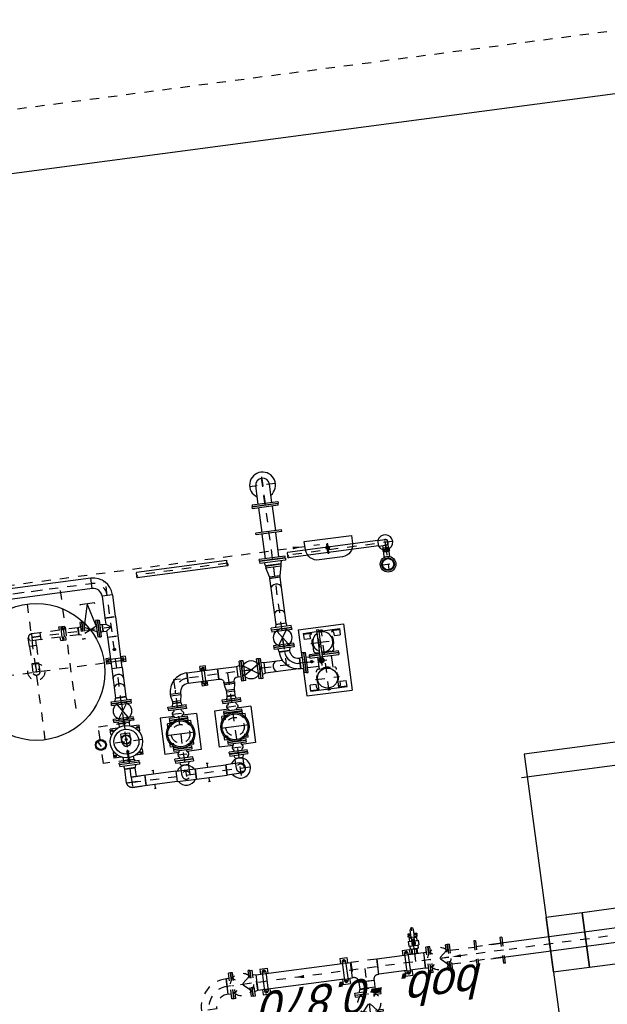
# Model space of a CAD drawing. Header units: metres. Extents: x 118052 to 118564, y 454784 to 455719.
# Tile 64 of 160: x 118249.22 to 118255.64, y 455264.75 to 455275.51. Entities that reach past the tile are written whole.
import ezdxf

# ---------------------------------------------------------------- set-up
doc = ezdxf.new("R2010")
doc.units = ezdxf.units.M
doc.header["$LTSCALE"] = 0.5
for name, pattern in [('AM_ISO08W050', [18, 12, -1.5, 3, -1.5]), ('CENTER', [2, 1.25, -0.25, 0.25, -0.25]), ('CENTER2', [1.125, 0.75, -0.125, 0.125, -0.125]), ('HIDDEN', [0.375, 0.25, -0.125]), ('Tauw_L_Center2', [6.499, 4, -0.833, 0.833, -0.833])]:
    doc.linetypes.add(name, pattern=pattern)
for name, color, linetype in [('01', 6, 'Continuous'), ('0b', 6, 'Continuous'), ('0H', 6, 'CENTER'), ('0Hid', 6, 'HIDDEN'), ('0Hu1', 6, 'Continuous'), ('0Hu2', 6, 'Continuous'), ('0Symbol', 6, 'Continuous'), ('11', 6, 'CENTER'), ('_gebouwen', 7, 'Continuous'), ('_grastegel 40x60', 252, 'Continuous'), ('Koningsstal VIEUWPORT', 254, 'Continuous'), ('ME_N_D_EB00----hollandia~-_-----', 135, 'Continuous'), ('ZU_N_-_AL999---LSSpvc160_pgr34__18_^200~N_-----', 7, 'Continuous'), ('ZU_N_-_EL999---LB_PE-90_sdr00~H_-----', 2, 'Tauw_L_Center2'), ('ZU_N_-_EL999---LSSpvc160_vgr11~H_-----', 2, 'Tauw_L_Center2'), ('ZU_N_-_EL999---LSSpvc160_vgr11~W_-----', 8, 'Continuous')]:
    doc.layers.add(name, color=color, linetype=linetype)
doc.layers.add('AM_7', color=6, linetype='AM_ISO08W050', lineweight=25)
doc.layers.add('ME-CL', color=6, linetype='CENTER2', lineweight=18)
doc.styles.add('tcb_isocp', font='tcb_isocp.shx')

# ---------------------------------------------------------------- blocks, each defined once
blk = doc.blocks.new('M150600')
for p, q in [((-150, 142.5), (-150, -142.5)), ((-131, 142.5), (-150, 142.5)), ((-131, 142.5), (-131, -142.5)), ((140.5, 142.5), (140.5, -142.5)), ((159.5, 142.5), (140.5, 142.5)), ((159.5, 142.5), (159.5, -142.5)), ((431, 142.5), (431, -142.5)), ((450, 142.5), (431, 142.5)), ((450, 142.5), (450, -142.5)), ((-131, 75), (140.5, 75)), ((431, 75), (159.5, 75)), ((-131, -75), (140.5, -75)), ((431, -75), (159.5, -75)), ((-131, -142.5), (-150, -142.5)), ((159.5, -142.5), (140.5, -142.5)), ((450, -142.5), (431, -142.5))]:
    blk.add_line(p, q)
blk = doc.blocks.new('Q150ba')
for p, q in [((-220, 142.5), (-220, -142.5)), ((-201, 142.5), (-220, 142.5)), ((-201, 142.5), (-201, -142.5)), ((-201, 75), (0, 75)), ((-201, -75), (0, -75)), ((-201, -142.5), (-220, -142.5))]:
    blk.add_line(p, q)
at = {"color": 0, "linetype": 'ByBlock'}
for p, q in [((0, -142.5), (0, 142.5)), ((-220, 0), (142.5, 0))]:
    blk.add_line(p, q, dxfattribs=at)
for radius, start, end in [(142.5, 211.75686, 148.24314), (75, 270, 90)]:
    blk.add_arc((0, 0), radius, start, end)
blk = doc.blocks.new('Vof150')
for p, q in [((-92, -33), (-84.15, 0)), ((-84.15, 0), (84.15, 0)), ((84.15, 0), (92, -33)), ((-142.5, -33), (142.5, -33)), ((-142.5, -55), (-142.5, -33)), ((-142.5, -55), (142.5, -55)), ((142.5, -55), (142.5, -33))]:
    blk.add_line(p, q)
blk = doc.blocks.new('VC150100')
for p, q in [((0, -84.15), (0, 84.15)), ((0, 84.15), (20, 84.15)), ((20, -84.15), (20, 84.15)), ((20, 84.15), (122, 57.15)), ((122, -57.15), (122, 57.15)), ((122, 57.15), (140, 57.15)), ((140, -57.15), (140, 57.15)), ((0, -84.15), (20, -84.15)), ((122, -57.15), (20, -84.15)), ((122, -57.15), (140, -57.15))]:
    blk.add_line(p, q)
blk = doc.blocks.new('comDN80')
for p, q in [((0, 59), (0, -59)), ((0, 59), (3, 59)), ((3, 100), (23, 100)), ((3, 100), (3, -100)), ((23, 100), (23, -100)), ((23, 40), (24, 40)), ((106, 40), (107, 40)), ((107, 100), (107, -100)), ((127, 100), (107, 100)), ((127, 100), (127, -100)), ((127, 59), (130, 59)), ((130, 59), (130, -59)), ((0, -59), (3, -59)), ((3, -100), (23, -100)), ((23, -40), (24, -40)), ((106, -40), (107, -40)), ((127, -100), (107, -100)), ((127, -59), (130, -59))]:
    blk.add_line(p, q)
at = {"color": 0, "linetype": 'ByBlock'}
blk.add_line((65, -61), (65, 61), dxfattribs=at)
for centre, radius, start, end in [((24, 65), 25, 270, 324.3258), ((65, 36), 25.4, 35.6742, 144.3258), ((106, 65), 25, 215.6742, 270), ((24, -65), 25, 35.6742, 90), ((65, -36), 25.4, 215.6742, 324.3258), ((106, -65), 25, 90, 144.3258)]:
    blk.add_arc(centre, radius, start, end)
blk = doc.blocks.new('S100')
for p, q in [((-210, 57.15), (-210, -57.15)), ((-210, 57.15), (-202.15, 57.15)), ((-162.15, 105), (-47.85, 105)), ((-162.15, 105), (-162.15, 97.15)), ((-47.85, 105), (-47.85, 97.15)), ((-7.85, 57.15), (0, 57.15)), ((0, 57.15), (0, -57.15)), ((-210, -57.15), (0, -57.15))]:
    blk.add_line(p, q)
at = {"color": 0, "linetype": 'ByBlock'}
blk.add_line((-105, 105), (-105, 0), dxfattribs=at)
for centre, start, end in [((-202.15, 97.15), 270, 0), ((-7.85, 97.15), 180, 270)]:
    blk.add_arc(centre, 40, start, end)
blk = doc.blocks.new('VC10080')
for p, q in [((0, 57.15), (0, -57.15)), ((0, 57.15), (18, 57.15)), ((18, 57.15), (18, -57.15)), ((18, 57.15), (82, 44.45)), ((82, 44.45), (82, -44.45)), ((82, 44.45), (100, 44.45)), ((100, 44.45), (100, -44.45)), ((0, -57.15), (18, -57.15)), ((18, -57.15), (82, -44.45)), ((82, -44.45), (100, -44.45))]:
    blk.add_line(p, q)
blk = doc.blocks.new('Vof80')
for p, q in [((-44.45, 0), (-52.5, -30)), ((-44.45, 0), (44.45, 0)), ((44.45, 0), (52.5, -30)), ((-100, -30), (100, -30)), ((-100, -50), (-100, -30)), ((-100, -50), (100, -50)), ((100, -50), (100, -30))]:
    blk.add_line(p, q)
blk = doc.blocks.new('Vof100')
for p, q in [((-57.15, 0), (57.15, 0)), ((57.15, 0), (65.5, -32)), ((-110, -32), (110, -32)), ((-110, -52), (-110, -32)), ((-110, -52), (110, -52)), ((-65.5, -32), (-57.15, 0)), ((110, -52), (110, -32))]:
    blk.add_line(p, q)
blk = doc.blocks.new('LD100ba')
for p, q in [((0, -110), (0, 110)), ((20, 110), (0, 110)), ((20, -110), (20, 110)), ((170, -110), (170, 110)), ((190, 110), (170, 110)), ((190, -110), (190, 110)), ((20, -50), (170, 50)), ((20, 50), (170, -50)), ((20, -110), (0, -110)), ((190, -110), (170, -110))]:
    blk.add_line(p, q)
at = {"color": 0, "linetype": 'ByBlock'}
blk.add_line((0, 0), (190, 0), dxfattribs=at)
blk.add_circle((95, 0), 100)
blk = doc.blocks.new('sok-DN15ba')
at = {"color": 0, "linetype": 'ByBlock'}
for p, q in [((12.5, 0), (-12.5, 0)), ((0, -12.5), (0, 12.5))]:
    blk.add_line(p, q, dxfattribs=at)
for radius in [12.5, 7.5]:
    blk.add_circle((0, 0), radius)
blk.add_arc((0, 0), 8.5, 180, 90)
blk = doc.blocks.new('B100ba')
for p, q in [((-152, -57), (-152, 57)), ((0, 57), (-152, 57)), ((0, -57), (-152, -57))]:
    blk.add_line(p, q)
at = {"color": 0, "linetype": 'ByBlock'}
for p, q in [((57, 0), (-152, 0)), ((0, 57), (0, -57))]:
    blk.add_line(p, q, dxfattribs=at)
blk.add_arc((0, 0), 57.2, 270, 90)
blk = doc.blocks.new('A$C4A6D4BC0')
at = {"layer": '0Hu1'}
for p, q in [((-110, 0), (110, 0)), ((-110, 0), (-110, -17)), ((110, 0), (110, -17)), ((-160, -80), (-77, -80)), ((-160, -140), (-160, -80)), ((-110, -17), (110, -17)), ((-57, -37), (-66, -17)), ((-57, -37), (57, -37)), ((-57, -37), (-57, -72)), ((-6, -55), (-6, -126)), ((6, -55), (-6, -55)), ((6, -126), (6, -55)), ((57, -37), (66, -17)), ((57, -37), (57, -49)), ((57, -37), (57, -72)), ((77, -80), (160, -80)), ((160, -140), (160, -80)), ((-160, -140), (-147, -140)), ((-6, -126), (-13, -126)), ((-13, -126), (0, -142)), ((0, -142), (13, -126)), ((13, -126), (6, -126)), ((147, -140), (160, -140)), ((-50, -240), (-50, -259)), ((-50, -269), (-50, -328)), ((50, -240), (50, -259)), ((50, -240), (50, -240)), ((50, -269), (50, -328)), ((-160, -340), (-147, -340)), ((-160, -340), (-160, -400)), ((-160, -400), (-77, -400)), ((-57, -443), (-57, -408)), ((-50, -328), (50, -328)), ((57, -443), (57, -408)), ((77, -400), (160, -400)), ((147, -340), (160, -340)), ((160, -340), (160, -400)), ((-110, -463), (110, -463)), ((-110, -480), (-110, -463)), ((-110, -480), (110, -480)), ((-57, -443), (-66, -463)), ((-57, -443), (57, -443)), ((57, -443), (66, -463)), ((110, -480), (110, -463))]:
    blk.add_line(p, q, dxfattribs=at)
for centre, radius in [((0, -240), 177), ((-140, -100), 9), ((0, -240), 137), ((140, -100), 9), ((0, -264), 50.3), ((0, -264), 46.3), ((0, -264), 10), ((-140, -380), 9), ((140, -380), 9)]:
    blk.add_circle(centre, radius, dxfattribs=at)
blk.add_arc((0, -240), 50, 0, 180, dxfattribs=at)
at = {"layer": '11'}
for p, q in [((0, -480), (0, 0)), ((-149, -100), (-131, -100)), ((-140, -109), (-140, -91)), ((131, -100), (149, -100)), ((140, -109), (140, -91)), ((-177, -240), (178, -240)), ((-149, -380), (-131, -380)), ((-140, -389), (-140, -371)), ((131, -380), (149, -380)), ((140, -389), (140, -371))]:
    blk.add_line(p, q, dxfattribs=at)
blk = doc.blocks.new('B100')
for p, q in [((-57, 0), (57, 0)), ((152, -95), (152, -210))]:
    blk.add_line(p, q)
for radius in [210, 95.4]:
    blk.add_arc((152, 0), radius, 180, 270)
at = {"color": 0, "linetype": 'ByBlock'}
blk.add_arc((152, 0), 152, 180, 270, dxfattribs=at)
blk = doc.blocks.new('A$C7C78758B')
at = {"layer": '0H'}
for p, q in [((0, -750), (0, 750)), ((-750, 0), (750, 0))]:
    blk.add_line(p, q, dxfattribs=at)
at = {"layer": '0Hid'}
for radius in [92.5, 38]:
    blk.add_circle((0, 0), radius, dxfattribs=at)
at = {"layer": '0Hu2'}
blk.add_circle((0, 0), 750, dxfattribs=at)
blk = doc.blocks.new('A$C3A2E66B4')
at = {"layer": '0H'}
for p, q in [((-110, 330), (-320, 330)), ((-200, 192), (-200, 352)), ((320, 330), (110, 330)), ((200, 88), (200, 352)), ((337, 220), (-337, 220)), ((-90, 192), (-90, 310)), ((0, 0), (0, 237)), ((90, 130), (90, 310)), ((57, 180), (-340, 180)), ((-110, 110), (-320, 110)), ((-200, 88), (-200, 168)), ((-90, 130), (-90, 168)), ((320, 110), (110, 110))]:
    blk.add_line(p, q, dxfattribs=at)
for centre, start, end in [((-110, 310), 0, 90), ((110, 310), 90, 180), ((-110, 130), 270, 0), ((110, 130), 180, 270)]:
    blk.add_arc(centre, 20, start, end, dxfattribs=at)
at = {"layer": '0Hu1'}
for p, q in [((-320, 180), (-320, 420)), ((-320, 420), (-252, 420)), ((-312, 330), (-312, 420)), ((-290, 351), (-252, 351)), ((-252, 351), (-252, 420)), ((-80, 378), (-80, 192)), ((-62, 378), (-80, 378)), ((-62, 378), (-62, 192)), ((-59, 378), (-59, 192)), ((-59, 378), (-41, 378)), ((-41, 192), (-41, 378)), ((320, 420), (252, 420)), ((252, 350), (252, 420)), ((252, 351), (252, 420)), ((290, 351), (252, 351)), ((312, 330), (312, 420)), ((320, 20), (320, 420)), ((-325, 235), (-323, 237)), ((-325, 205), (-325, 235)), ((-319, 232), (-325, 232)), ((-319, 238), (-323, 238)), ((-320, 229), (-323, 229)), ((-80, 295), (-90, 295)), ((90, 295), (-41, 295)), ((320, 238), (323, 238)), ((320, 232), (325, 232)), ((320, 229), (323, 229)), ((325, 235), (323, 237)), ((325, 205), (325, 235)), ((-340, 192), (-25, 192)), ((-340, 168), (-340, 192)), ((-340, 168), (-25, 168)), ((-319, 208), (-325, 208)), ((-325, 205), (-323, 203)), ((-320, 211), (-323, 211)), ((-319, 202), (-323, 202)), ((-320, 20), (-320, 168)), ((-312, 20), (-312, 110)), ((-91, 145), (-91, 145)), ((-80, 145), (-90, 145)), ((-80, 168), (-80, 56)), ((-62, 168), (-62, 56)), ((-59, 168), (-59, 56)), ((-41, 56), (-41, 168)), ((90, 145), (-41, 145)), ((57, 18), (57, 145)), ((91, 145), (91, 145)), ((312, 20), (312, 110)), ((320, 211), (323, 211)), ((320, 208), (325, 208)), ((320, 202), (323, 202)), ((325, 205), (323, 203)), ((-320, 20), (-252, 20)), ((-290, 89), (-252, 89)), ((-252, 89), (-252, 20)), ((110, 18), (-110, 18)), ((-110, 0), (-110, 18)), ((110, 0), (-110, 0)), ((-62, 56), (-80, 56)), ((-59, 56), (-41, 56)), ((-57, 18), (-57, 56)), ((110, 0), (110, 18)), ((290, 89), (252, 89)), ((252, 89), (252, 20)), ((320, 20), (252, 20))]:
    blk.add_line(p, q, dxfattribs=at)
blk.add_lwpolyline([(-18, 180), (0, 198), (18, 180), (0, 162)], close=True, dxfattribs=at)
for centre, radius in [((200, 220), 110), ((0, 180), 28), ((0, 180), 18)]:
    blk.add_circle(centre, radius, dxfattribs=at)
for centre, radius, start, end in [((-200, 220), 110, 345.5225, 194.4775), ((-290, 340), 11, 90, 245.38), ((-200, 220), 120, 66.4435, 113.5565), ((200, 220), 120, 66.4435, 113.5565), ((290, 340), 11, 294.62, 90), ((-317, 234), 7.88, 145.1501, 213.9609), ((-293, 220), 31.5, 163.3985, 196.6015), ((-200, 220), 120, 346.752, 23.5565), ((200, 220), 120, 156.4435, 203.5565), ((317, 234), 7.88, 326.0391, 34.8499), ((293, 220), 31.5, 343.3985, 16.6015), ((-317, 206), 7.88, 146.0391, 214.8499), ((-290, 100), 11, 114.62, 270), ((-200, 220), 110, 208.5074, 331.4926), ((-200, 220), 120, 246.4435, 293.5565), ((200, 220), 120, 246.4435, 293.5565), ((290, 100), 11, 270, 65.38), ((317, 206), 7.88, 325.1501, 33.9609)]:
    blk.add_arc(centre, radius, start, end, dxfattribs=at)
blk = doc.blocks.new('Vof65')
for p, q in [((-45, -27), (-38.05, 0)), ((-38.05, 0), (38.05, 0)), ((38.05, 0), (45, -27)), ((-92.5, -27), (92.5, -27)), ((-92.5, -45), (-92.5, -27)), ((-92.5, -45), (92.5, -45)), ((92.5, -45), (92.5, -27))]:
    blk.add_line(p, q)
blk = doc.blocks.new('B65ba')
for p, q in [((-95, 38), (0, 38)), ((-95, -38), (-95, 38)), ((-95, -38), (0, -38))]:
    blk.add_line(p, q)
at = {"color": 0, "linetype": 'ByBlock'}
for p, q in [((-95, 0), (38, 0)), ((0, -38), (0, 38))]:
    blk.add_line(p, q, dxfattribs=at)
blk.add_arc((0, 0), 38.1, 270, 90)
blk = doc.blocks.new('LD150ba')
for p, q in [((0, 142.5), (0, -142.5)), ((0, 142.5), (19, 142.5)), ((19, 142.5), (19, -142.5)), ((191, 142.5), (191, -142.5)), ((191, 142.5), (210, 142.5)), ((210, 142.5), (210, -142.5)), ((19, -75), (191, 75)), ((19, 75), (191, -75)), ((0, -142.5), (19, -142.5)), ((191, -142.5), (210, -142.5))]:
    blk.add_line(p, q)
at = {"color": 0, "linetype": 'ByBlock'}
blk.add_line((0, 0), (210, 0), dxfattribs=at)
blk.add_circle((105, 0), 125)
blk = doc.blocks.new('S150')
for p, q in [((-227.15, 143), (-58.85, 143)), ((-227.15, 134.15), (-227.15, 143)), ((-58.85, 134.15), (-58.85, 143)), ((-286, -84.15), (-286, 84.15)), ((-286, 84.15), (-277.15, 84.15)), ((-8.85, 84.15), (0, 84.15)), ((0, -84.15), (0, 84.15)), ((-286, -84.15), (0, -84.15))]:
    blk.add_line(p, q)
at = {"color": 0, "linetype": 'ByBlock'}
blk.add_line((-143, 0), (-143, 143), dxfattribs=at)
for centre, start, end in [((-277.15, 134.15), 270, 0), ((-8.85, 134.15), 180, 270)]:
    blk.add_arc(centre, 50, start, end)
blk = doc.blocks.new('B150')
for p, q in [((-84, 0), (84, 0)), ((228, -144), (228, -313))]:
    blk.add_line(p, q)
for radius in [313, 144]:
    blk.add_arc((228, 0), radius, 180, 270)
at = {"color": 0, "linetype": 'ByBlock'}
blk.add_arc((228, 0), 228, 180, 270, dxfattribs=at)
blk = doc.blocks.new('sok-DN50va')
for p, q in [((-32.75, 0), (32.75, 0)), ((-32.75, 0), (-32.75, -56)), ((-32.75, -56), (32.75, -56)), ((32.75, 0), (32.75, -56))]:
    blk.add_line(p, q)
at = {"color": 0, "linetype": 'ByBlock'}
blk.add_line((0, -56), (0, 0), dxfattribs=at)
at = {"color": 0, "linetype": 'HIDDEN'}
for p, q in [((-26, 0), (-26, -56)), ((-25, 0), (-25, -56)), ((25, 0), (25, -56)), ((26, 0), (26, -56))]:
    blk.add_line(p, q, dxfattribs=at)
blk = doc.blocks.new('KK_DN50ba')
for p, q in [((-63, 36), (-58, 42)), ((-63, -36), (-63, 36)), ((-58, 42), (-26, 42)), ((-58, 0), (-28, 0)), ((-28, 14), (65, 14)), ((-28, -14), (-28, 14)), ((26, 55), (-26, 55)), ((-26, 55), (-26, 14)), ((-26, 42), (-26, 14)), ((26, 55), (26, 14)), ((26, 48), (26, 14)), ((57, 42), (26, 42)), ((28, -14), (28, 14)), ((44, -14), (44, 14)), ((63, 36), (57, 42)), ((63, 14), (63, 36)), ((65, 18), (151, 18)), ((65, -18), (65, 18)), ((-58, -42), (-63, -36)), ((-26, -42), (-58, -42)), ((-28, -14), (65, -14)), ((-26, -14), (-26, -42)), ((-26, -14), (-26, -55)), ((26, -55), (-26, -55)), ((26, -14), (26, -48)), ((26, -14), (26, -55)), ((26, -42), (57, -42)), ((57, -42), (63, -36)), ((63, -36), (63, -14)), ((65, -18), (151, -18))]:
    blk.add_line(p, q)
blk.add_lwpolyline([(-6, 9), (-11, 0), (-6, -9), (5, -9), (10, 0), (5, 9)], close=True)
for radius in [13.1, 8.27, 6.13]:
    blk.add_circle((0, 0), radius)
for centre, radius, start, end in [((-21, 21), 42.3, 150.2533, 209.7467), ((-21, -21), 42.3, 150.2533, 209.7467), ((0, 0), 21, 41.8103, 138.1897), ((0, 0), 7, 168.4465, 99.6448), ((20, 21), 42.3, 350.4908, 29.7467), ((151, 0), 18.2, 270, 90), ((0, 0), 21, 221.8103, 318.1897), ((20, -21), 42.3, 330.2533, 9.5092)]:
    blk.add_arc(centre, radius, start, end)
at = {"layer": '0H'}
for p, q in [((0, -21), (0, 21)), ((-63, 0), (170, 0))]:
    blk.add_line(p, q, dxfattribs=at)
blk = doc.blocks.new('slibverwerkingsgebouw')
at = {"color": 0, "linetype": 'ByBlock'}
for p, q in [((15930, 3599), (15929, 3714)), ((17284, 3737), (17273, 3737)), ((17279, 3732), (17279, 3743)), ((17284, 3577), (17273, 3577)), ((17279, 3572), (17279, 3583)), ((16897, 2722), (16908, 2722)), ((16902, 2716), (16902, 2727)), ((17057, 2722), (17068, 2722)), ((17062, 2716), (17062, 2727))]:
    blk.add_line(p, q, dxfattribs=at)
for p, q in [((17249, 3714), (17249, 3765)), ((17309, 3765), (17249, 3765)), ((17264, 3572), (17264, 3743)), ((17294, 3719), (17264, 3719)), ((17294, 3572), (17294, 3743)), ((17309, 3714), (17309, 3765)), ((17249, 3550), (17249, 3600)), ((17294, 3596), (17264, 3596)), ((17309, 3550), (17309, 3600)), ((17309, 3550), (17249, 3550)), ((16586, 3257), (16186, 3257)), ((16186, 3104), (16186, 3257)), ((16586, 3103), (16586, 3257)), ((16186, 2857), (16186, 3011)), ((16586, 2857), (16586, 3011)), ((16586, 2857), (16186, 2857)), ((16875, 2752), (16925, 2752)), ((16875, 2692), (16875, 2752)), ((16896, 2737), (17068, 2737)), ((16896, 2707), (17068, 2707)), ((16921, 2707), (16921, 2737)), ((17039, 2752), (17090, 2752)), ((17043, 2707), (17043, 2737)), ((17090, 2692), (17090, 2752)), ((16586, 2657), (16186, 2657)), ((16186, 2504), (16186, 2657)), ((16586, 2503), (16586, 2657)), ((16875, 2692), (16925, 2692)), ((17039, 2692), (17090, 2692)), ((13492, 2532), (13433, 2532)), ((13433, 2532), (13433, 2452)), ((13474, 2492), (13461, 2492)), ((13468, 2486), (13468, 2499)), ((13680, 2512), (13472, 2512)), ((13488, 2512), (13488, 2472)), ((13718, 2532), (13660, 2532)), ((13663, 2512), (13663, 2472)), ((13677, 2492), (13690, 2492)), ((13684, 2486), (13684, 2499)), ((13718, 2532), (13718, 2452)), ((13492, 2452), (13433, 2452)), ((13680, 2472), (13472, 2472)), ((13718, 2452), (13660, 2452)), ((16186, 2257), (16186, 2411)), ((16586, 2257), (16586, 2411)), ((16586, 2257), (16186, 2257)), ((13492, 1649), (13434, 1649)), ((13434, 1649), (13434, 1569)), ((13680, 1629), (13472, 1629)), ((13489, 1629), (13489, 1589)), ((13719, 1649), (13661, 1649)), ((13664, 1629), (13664, 1589)), ((13719, 1649), (13719, 1569)), ((16919, 1632), (16618, 1632)), ((16618, 1632), (16618, 1132)), ((17348, 1632), (17047, 1632)), ((17348, 1632), (17348, 1132)), ((13492, 1569), (13434, 1569)), ((13475, 1609), (13462, 1609)), ((13468, 1602), (13468, 1615)), ((13680, 1589), (13472, 1589)), ((13719, 1569), (13661, 1569)), ((13678, 1609), (13691, 1609)), ((13684, 1602), (13684, 1615)), ((18144, 1201), (18148, 1201)), ((18148, 1199), (18238, 1199)), ((18148, 1188), (18238, 1188)), ((17348, 1132), (16618, 1132)), ((18144, 1186), (18148, 1186)), ((13493, 960), (13434, 960)), ((13434, 960), (13434, 880)), ((13493, 880), (13434, 880)), ((13475, 920), (13462, 920)), ((13469, 913), (13469, 926)), ((13681, 940), (13473, 940)), ((13681, 900), (13473, 900)), ((13489, 940), (13489, 900)), ((13719, 960), (13661, 960)), ((13719, 880), (13661, 880)), ((13664, 940), (13664, 900)), ((13678, 920), (13691, 920)), ((13685, 913), (13685, 926)), ((13719, 960), (13719, 880))]:
    blk.add_line(p, q)
for points in [[(18299, 1440), (18299, 919), (18210, 919, -0.39615), (18079, 1045), (18078, 1303, -0.420962), (18209, 1438), (18299, 1440)], [(18144, 1201, 0.111471), (18142, 1200, 0.102954), (18140, 1199, 0.092827), (18139, 1196, 0.086748), (18138, 1194, 0.086748), (18139, 1191, 0.092827), (18140, 1189, 0.102954), (18142, 1187, 0.111471), (18144, 1186, 0.111471)], [(18152, 1199, 0.102954), (18150, 1200, 0.111471), (18148, 1201, 0.111471), (18146, 1200, 0.102954), (18144, 1199, 0.092827), (18142, 1196, 0.086748), (18142, 1194, 0.086748), (18142, 1191, 0.092827), (18144, 1189, 0.102954), (18146, 1187, 0.111471), (18148, 1186, 0.111471)], [(18148, 1199, 0.120314), (18147, 1198, 0.105015), (18145, 1197, 0.088783), (18144, 1196, 0.079947), (18144, 1194, 0.079947), (18144, 1192, 0.088783), (18145, 1190, 0.105015), (18147, 1189, 0.120314), (18148, 1188, 0.120314)], [(18148, 1186, 0.111471), (18150, 1187, 0.102954), (18152, 1189, 0.092827)], [(18238, 1188, 0.119274), (18239, 1189, 0.104811), (18241, 1190, 0.089262), (18242, 1192, 0.080705), (18242, 1194, 0.080705), (18242, 1196, 0.089262), (18241, 1197, 0.104811), (18239, 1198, 0.119274), (18238, 1199, 0.119274)]]:
    blk.add_lwpolyline(points, format="xyb")
for centre, radius in [((17279, 3737), 5.5), ((17279, 3577), 5.5), ((16902, 2722), 5.5), ((17062, 2722), 5.5), ((13468, 2492), 6.5), ((13684, 2492), 6.5), ((13468, 1609), 6.5), ((13684, 1609), 6.5), ((18199, 1194), 20.2), ((18199, 1194), 13), ((13469, 920), 6.5), ((13685, 920), 6.5)]:
    blk.add_circle(centre, radius)
for centre, radius, start, end in [((17279, 3731), 19, 37.9027, 142.1754), ((17279, 3583), 19, 217.9027, 322.1754), ((16908, 2722), 19, 127.9027, 232.1754), ((17056, 2722), 19, 307.9027, 52.1754), ((13472, 2492), 20, 90.0391, 270.0391), ((13680, 2492), 20, 270.0391, 90.0391), ((13472, 1609), 20, 90.0391, 270.0391), ((13680, 1609), 20, 270.0391, 90.0391), ((13473, 920), 20, 90.0391, 270.0391), ((13681, 920), 20, 270.0391, 90.0391)]:
    blk.add_arc(centre, radius, start, end)
at = {"layer": '01'}
for p, q in [((18143, 2307), (18143, 3306)), ((18204, 2307), (18203, 3306)), ((18145, 638), (18144, 1637)), ((18205, 638), (18204, 1637)), ((18014, 594), (18070, 591)), ((18144, 638), (18205, 638)), ((18144, 638), (18144, 562)), ((18205, 638), (18205, 562)), ((18014, 531), (18070, 534))]:
    blk.add_line(p, q, dxfattribs=at)
for radius in [69.2, 61.7]:
    blk.add_circle((17934, 562), radius, dxfattribs=at)
for radius, start, end in [(82.5, 111.4746, 68.6035), (31.7, 161.3719, 17.0675), (30.2, 180.0391, 0.0391)]:
    blk.add_arc((18175, 562), radius, start, end, dxfattribs=at)
at = {"layer": '0H'}
for p, q in [((18145, 7287), (18148, 3658)), ((18145, 7262), (18147, 4312)), ((17647, 4540), (17648, 3658)), ((16811, 4157), (18114, 4158)), ((16175, 3939), (16320, 3940)), ((16176, 3669), (16175, 3939)), ((16440, 3940), (16581, 3940)), ((16581, 3940), (16582, 3657)), ((17540, 3715), (17541, 3600)), ((17542, 3715), (17543, 3600)), ((17609, 3753), (17685, 3753)), ((17609, 3753), (17609, 3715)), ((17685, 3753), (17686, 3715)), ((17752, 3715), (17753, 3600)), ((17754, 3715), (17755, 3600)), ((15930, 3656), (15930, 2346)), ((15987, 3656), (18148, 3658)), ((17410, 3657), (17385, 3657)), ((18174, 2307), (18173, 3306)), ((16256, 3187), (16300, 3187)), ((16282, 3153), (16296, 3153)), ((16472, 3187), (16516, 3187)), ((16475, 3153), (16489, 3153)), ((16983, 3057), (15914, 3056)), ((16983, 1579), (16982, 3057)), ((16256, 2927), (16300, 2927)), ((16282, 2960), (16296, 2960)), ((16472, 2927), (16516, 2927)), ((16475, 2960), (16489, 2960)), ((13578, -141), (13576, 2911)), ((16256, 2587), (16300, 2587)), ((16283, 2553), (16297, 2553)), ((16472, 2587), (16516, 2587)), ((16476, 2553), (16490, 2553)), ((15847, 2456), (16876, 2457)), ((16256, 2327), (16300, 2327)), ((16283, 2360), (16297, 2360)), ((16473, 2327), (16516, 2327)), ((16476, 2360), (16490, 2360)), ((19064, 1813), (16983, 1812)), ((18175, 480), (18174, 1637)), ((13577, 825), (13824, 825)), ((18092, 562), (18257, 562))]:
    blk.add_line(p, q, dxfattribs=at)
at = {"layer": '0H', "color": 1, "linetype": 'CENTER'}
for p, q in [((13431, 1475), (13358, 1475)), ((13432, 1307), (13358, 1307))]:
    blk.add_line(p, q, dxfattribs=at)
at = {"layer": '0H'}
blk.add_arc((16830, 2905), 152, 359.884, 90.0436, dxfattribs=at)
at = {"layer": '0Hid'}
for p, q in [((17552, 4575), (17360, 4575)), ((17552, 4575), (17647, 4576)), ((17552, 4499), (17552, 4575)), ((17552, 4499), (17360, 4499)), ((17552, 4499), (17609, 4499)), ((17609, 4023), (17609, 4445)), ((17685, 4023), (17685, 4445)), ((17572, 4227), (17609, 4227)), ((17572, 4227), (17572, 4167)), ((17706, 4209), (17588, 4209)), ((17607, 4209), (17607, 4184)), ((17685, 4227), (17722, 4227)), ((17688, 4209), (17688, 4184)), ((17722, 4227), (17722, 4167)), ((17572, 4167), (17609, 4167)), ((17706, 4184), (17588, 4184)), ((17599, 4197), (17590, 4197)), ((17595, 4201), (17595, 4192)), ((17685, 4167), (17722, 4167)), ((17695, 4197), (17704, 4197)), ((17700, 4201), (17700, 4192)), ((17609, 4023), (17685, 4023)), ((17740, 3973), (17555, 3972)), ((17555, 3954), (17555, 3972)), ((17740, 3955), (17555, 3954)), ((17615, 3955), (17644, 3893)), ((17652, 3897), (17680, 3955)), ((17720, 3944), (17680, 3955)), ((17740, 3955), (17740, 3973)), ((15930, 3101), (16044, 3101)), ((15930, 3012), (16044, 3012)), ((15930, 2501), (16044, 2501)), ((15930, 2412), (16044, 2412)), ((18072, 536), (18072, 588)), ((18080, 584), (18072, 584)), ((18080, 582), (18072, 582)), ((18080, 543), (18072, 543)), ((18072, 540), (18080, 540)), ((18080, 590), (18080, 534)), ((18080, 581), (18080, 590)), ((18096, 600), (18083, 600)), ((18096, 581), (18083, 581)), ((18096, 544), (18083, 544)), ((18099, 534), (18099, 590)), ((18106, 584), (18099, 584)), ((18106, 582), (18099, 582)), ((18106, 543), (18099, 543)), ((18099, 540), (18106, 540)), ((18106, 594), (18106, 531)), ((18106, 594), (18118, 594)), ((18118, 594), (18118, 531)), ((18118, 593), (18144, 593)), ((18083, 525), (18096, 525)), ((18106, 531), (18118, 531)), ((18118, 532), (18175, 532))]:
    blk.add_line(p, q, dxfattribs=at)
for centre, radius in [((17595, 4197), 4.25), ((17700, 4197), 4.25), ((16386, 3057), 102), ((16386, 2457), 102)]:
    blk.add_circle(centre, radius, dxfattribs=at)
for centre, radius, start, end in [((17603, 4197), 19, 138.8996, 221.1786), ((17692, 4197), 19, 318.8996, 41.1786), ((15930, 3056), 44.4, 90.0391, 270.0391), ((15930, 3056), 44.4, 270.0391, 90.0391), ((15930, 2456), 44.4, 90.0391, 270.0391), ((15930, 2456), 44.4, 270.0391, 90.0391), ((18070, 588), 2.55, 0.0391, 87.0391), ((18096, 590), 16.4, 145.0787, 214.9994), ((18141, 562), 61.1, 162.1425, 197.9356), ((18096, 534), 16.4, 145.0787, 214.9994), ((18083, 590), 16.4, 325.0787, 34.9994), ((18038, 562), 61.1, 342.1425, 17.9356), ((18083, 534), 16.4, 325.0787, 34.9994), ((18070, 536), 2.55, 273.0391, 0.0391)]:
    blk.add_arc(centre, radius, start, end, dxfattribs=at)
at = {"layer": '0Hu1'}
for p, q in [((18090, 3812), (18089, 5161)), ((18205, 3812), (18204, 5161)), ((16363, 3936), (16409, 3964)), ((16409, 3964), (16394, 3959)), ((16394, 3959), (16396, 3956)), ((16398, 3953), (16396, 3956)), ((16409, 3964), (16398, 3953)), ((17615, 3821), (17652, 3897)), ((17644, 3893), (17680, 3821)), ((17680, 3821), (17932, 3888)), ((17932, 3888), (17720, 3944)), ((17937, 3967), (17927, 3967)), ((17932, 3808), (17932, 3967)), ((17740, 3821), (17555, 3820)), ((17555, 3802), (17555, 3820)), ((17740, 3803), (17555, 3802)), ((17740, 3803), (17740, 3821)), ((17937, 3808), (17927, 3808)), ((18090, 3812), (18205, 3812)), ((15929, 3714), (16081, 3714)), ((16081, 3714), (16082, 3599)), ((17190, 3714), (16868, 3714)), ((16869, 3600), (16868, 3714)), ((17190, 3600), (17190, 3714)), ((17540, 3715), (17192, 3714)), ((17192, 3600), (17192, 3714)), ((17609, 3715), (17542, 3715)), ((17648, 3658), (17609, 3715)), ((17686, 3715), (17648, 3658)), ((17752, 3715), (17686, 3715)), ((17993, 3715), (17754, 3715)), ((17993, 3601), (17993, 3715)), ((15873, 3163), (15872, 3656)), ((15987, 3163), (15987, 3656)), ((15987, 3599), (16082, 3599)), ((17190, 3600), (16869, 3600)), ((17541, 3600), (17192, 3600)), ((17753, 3600), (17543, 3600)), ((17993, 3601), (17755, 3600)), ((15872, 3502), (15987, 3502)), ((15830, 3421), (15830, 3401)), ((15873, 3411), (15830, 3411)), ((16029, 3411), (15987, 3411)), ((16030, 3421), (16030, 3401)), ((15987, 3163), (15873, 3163)), ((15873, 3161), (15987, 3161)), ((15873, 3161), (15873, 2951)), ((15987, 3161), (15987, 2951)), ((16226, 3157), (16226, 2957)), ((16244, 3157), (16226, 3157)), ((16244, 3157), (16244, 3121)), ((16256, 3143), (16256, 3187)), ((16289, 3146), (16289, 3160)), ((16386, 2901), (16386, 3213)), ((16482, 3146), (16482, 3160)), ((16516, 3143), (16516, 3187)), ((16528, 3157), (16528, 3121)), ((16528, 3157), (16546, 3157)), ((16546, 3157), (16546, 3101)), ((16044, 3101), (16044, 3012)), ((16830, 3000), (16830, 3114)), ((15873, 2951), (15987, 2951)), ((15987, 2949), (15873, 2949)), ((15873, 2949), (15873, 2611)), ((15987, 2949), (15987, 2611)), ((16244, 2957), (16226, 2957)), ((16244, 2992), (16244, 2957)), ((16256, 2927), (16256, 2970)), ((16289, 2953), (16289, 2967)), ((16482, 2953), (16482, 2967)), ((16516, 2927), (16516, 2971)), ((16528, 2992), (16528, 2957)), ((16528, 2957), (16546, 2957)), ((16546, 3013), (16546, 2957)), ((13491, 2911), (13660, 2911)), ((15830, 2821), (15830, 2801)), ((15830, 2811), (15873, 2811)), ((15987, 2811), (16030, 2811)), ((16030, 2821), (16030, 2801)), ((17039, 2905), (16925, 2905)), ((16925, 2903), (17039, 2903)), ((16925, 2903), (16925, 2564)), ((17039, 2903), (17039, 2564)), ((15987, 2611), (15873, 2611)), ((15873, 2609), (15987, 2609)), ((15873, 2456), (15873, 2609)), ((15987, 2456), (15987, 2609)), ((16386, 2301), (16386, 2613)), ((13660, 2583), (13492, 2583)), ((13492, 2583), (13492, 1629)), ((13660, 2583), (13661, 1629)), ((16044, 2501), (16044, 2412)), ((16226, 2557), (16226, 2357)), ((16244, 2557), (16226, 2557)), ((16244, 2557), (16244, 2521)), ((16256, 2543), (16256, 2587)), ((16290, 2546), (16290, 2560)), ((16483, 2546), (16483, 2560)), ((16516, 2543), (16516, 2587)), ((16528, 2557), (16528, 2521)), ((16528, 2557), (16546, 2557)), ((16546, 2557), (16546, 2501)), ((16729, 2412), (16729, 2501)), ((16773, 2501), (16729, 2501)), ((16773, 2412), (16773, 2501)), ((16925, 2564), (17039, 2564)), ((16244, 2392), (16244, 2357)), ((16528, 2392), (16528, 2357)), ((16546, 2413), (16546, 2357)), ((16773, 2412), (16729, 2412)), ((16244, 2357), (16226, 2357)), ((16256, 2327), (16256, 2370)), ((16290, 2353), (16290, 2367)), ((16483, 2353), (16483, 2367)), ((16516, 2327), (16516, 2371)), ((16528, 2357), (16546, 2357)), ((16925, 2350), (17040, 2350)), ((16926, 1659), (16925, 2048)), ((16925, 2048), (17040, 2048)), ((17040, 1846), (17040, 2048)), ((17137, 1755), (17137, 1869)), ((17439, 1755), (17439, 1869)), ((17947, 1869), (17440, 1869)), ((17947, 1755), (17947, 1869)), ((17947, 1755), (17440, 1755)), ((13492, 1589), (13492, 1536)), ((13492, 1536), (13661, 1536)), ((13661, 1589), (13661, 1536)), ((13358, 1307), (13358, 1475)), ((13432, 1307), (13431, 1475)), ((13493, 940), (13493, 1246)), ((13493, 1246), (13661, 1246)), ((13661, 940), (13661, 1246)), ((13493, 732), (13493, 900)), ((13661, 732), (13661, 900)), ((13661, 782), (13661, 868)), ((13853, 874), (13853, 844)), ((13853, 874), (13869, 874)), ((13870, 871), (13861, 871)), ((13861, 863), (13861, 871)), ((13861, 863), (13865, 863)), ((13865, 863), (13865, 866)), ((13865, 866), (13870, 866)), ((13869, 844), (13869, 874)), ((13887, 874), (13870, 874)), ((13870, 844), (13870, 874)), ((13874, 863), (13879, 863)), ((13874, 858), (13874, 863)), ((13879, 856), (13879, 863)), ((13887, 844), (13887, 874)), ((13843, 856), (13853, 856)), ((13843, 795), (13853, 795)), ((13853, 807), (13853, 776)), ((13853, 776), (13869, 776)), ((13861, 787), (13861, 780)), ((13861, 787), (13865, 787)), ((13870, 780), (13861, 780)), ((13865, 787), (13865, 785)), ((13865, 785), (13870, 785)), ((13869, 858), (13874, 858)), ((13869, 856), (13879, 856)), ((13869, 776), (13869, 807)), ((13869, 795), (13879, 795)), ((13869, 792), (13874, 792)), ((13870, 776), (13870, 807)), ((13887, 776), (13870, 776)), ((13874, 792), (13874, 787)), ((13874, 787), (13879, 787)), ((13879, 795), (13879, 787)), ((13887, 776), (13887, 807)), ((13661, 732), (13493, 732))]:
    blk.add_line(p, q, dxfattribs=at)
for centre, radius in [((16380, 3940), 60), ((16380, 3940), 50), ((16386, 3057), 156), ((16386, 3057), 142), ((16386, 2457), 156), ((16386, 2457), 142), ((17934, 562), 86)]:
    blk.add_circle(centre, radius, dxfattribs=at)
for centre, radius, start, end in [((18158, 3290), 21.9, 46.5019, 133.5762), ((18158, 3322), 21.9, 226.5019, 313.5762), ((18188, 3290), 21.9, 46.5019, 133.5762), ((15930, 3056), 110, 121.3408, 238.7373), ((15930, 3056), 110, 301.3408, 58.7373), ((16830, 2905), 209, 359.9263, 90.0423), ((16830, 2905), 94.8, 359.7908, 90.0462), ((15930, 2456), 110, 121.3408, 58.7373), ((15930, 2456), 57.2, 180.0391, 0.0391), ((18159, 2292), 21.9, 46.5019, 133.5762), ((18158, 2323), 21.9, 226.5019, 313.5762), ((18189, 2292), 21.9, 46.5019, 133.5762), ((18159, 1621), 21.9, 46.5019, 133.5762), ((18159, 1653), 21.9, 226.5019, 313.5762), ((18189, 1621), 21.9, 46.5019, 133.5762)]:
    blk.add_arc(centre, radius, start, end, dxfattribs=at)
for centre, major_axis in [((16976, 3657), (0, 57.1)), ((17081, 3657), (0, 57.1)), ((16983, 1916), (-57.1, 0)), ((17547, 1812), (0, 57.1)), ((17836, 1812), (0, 57.1))]:
    blk.add_ellipse(centre, major_axis=major_axis, ratio=0.707107, start_param=3.141593, end_param=6.283185, dxfattribs=at)
at = {"layer": '0Symbol'}
for points in [[(13559, 2062), (13576, 2162), (13593, 2062)], [(13561, 328), (13577, 428), (13594, 328)]]:
    blk.add_solid(points, dxfattribs=at)
at = {"layer": '11'}
for p, q in [((18135, 562), (17875, 562)), ((17934, 644), (17934, 481))]:
    blk.add_line(p, q, dxfattribs=at)
at = {"layer": 'AM_7'}
blk.add_line((18242, 6755), (18246, 1279), dxfattribs=at)
blk.add_solid([(18262, 1575), (18229, 1575), (18246, 1475)], dxfattribs=at)
at = {"layer": 'ME-CL'}
for p, q in [((18244, 1194), (18135, 1194)), ((18148, 1185), (18148, 1203)), ((18238, 1187), (18238, 1200))]:
    blk.add_line(p, q, dxfattribs=at)
at = {"layer": 'ME-CL', "color": 1, "lineweight": 18}
for p, q in [((18223, 1194), (18175, 1194)), ((18199, 1218), (18199, 1169))]:
    blk.add_line(p, q, dxfattribs=at)
at = {"layer": '0b', "rotation": 90.03906185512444}
blk.add_blockref('A$C4A6D4BC0', (16139, 3657), dxfattribs=at)
at = {"layer": '0H', "xscale": -1, "rotation": 270.0390618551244}
blk.add_blockref('B100ba', (15930, 3656), dxfattribs=at)
at = {"layer": '0H', "rotation": 90.03906185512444}
blk.add_blockref('sok-DN15ba', (17397, 3657), dxfattribs=at)
at = {"layer": '0H', "color": 1, "linetype": 'CENTER'}
for name, p, rotation in [('B150', (13576, 2913), 180.0390652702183), ('Vof150', (13576, 2911), 0.03906527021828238), ('LD150ba', (13576, 2643), 90.03906185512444), ('LD150ba', (13088, 1391), 0.03906527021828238), ('Vof150', (13356, 1391), 270.0390618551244), ('S150', (13576, 1534), 90.03906185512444), ('sok-DN50va', (13661, 825), 90.03906185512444), ('Vof150', (13577, 730), 0.03906527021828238), ('LD150ba', (13577, 462), 90.03906185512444), ('M150600', (13577, 309), 270.0390618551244)]:
    blk.add_blockref(name, p, dxfattribs=dict(at, rotation=rotation))
at = {"layer": '0H', "color": 1, "linetype": 'CENTER', "xscale": -1, "rotation": 180.0390652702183}
blk.add_blockref('Vof150', (13576, 2585), dxfattribs=at)
at = {"layer": '0Hid'}
for name, p, rotation in [('A$C7C78758B', (17265, 4537), 270.0390618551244), ('B65ba', (17647, 4537), 90.03906185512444)]:
    blk.add_blockref(name, p, dxfattribs=dict(at, rotation=rotation))
at = {"layer": '0Hid', "xscale": -1, "rotation": 0.03906527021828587}
for name, p in [('B65ba', (17265, 4537)), ('Vof65', (17647, 4021))]:
    blk.add_blockref(name, p, dxfattribs=at)
at = {"layer": '0Hu1', "color": 1, "linetype": 'CENTER'}
for name, p, rotation in [('Vof65', (17647, 3755), 180.0390652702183), ('B100', (17995, 3658), 90.03906185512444), ('Vof100', (16084, 3656), 90.03906185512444), ('LD100ba', (16812, 3657), 180.0390652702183), ('Vof100', (16867, 3657), 270.0390618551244), ('comDN80', (16226, 3057), 180.0390652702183), ('Vof80', (16726, 3057), 270.0390618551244), ('VC10080', (16828, 3057), 180.0390652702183), ('comDN80', (16226, 2457), 180.0390652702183), ('Vof80', (16726, 2457), 270.0390618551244), ('VC10080', (16875, 2457), 180.0390652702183), ('Vof100', (16982, 2350), 0.03906527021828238), ('LD100ba', (16982, 2295), 270.0390618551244), ('Vof150', (18091, 1812), 90.03906185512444), ('M150600', (18599, 1813), 180.0390652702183), ('Q150ba', (18972, 1813), 0.03906527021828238), ('Vof100', (17137, 1812), 90.03906185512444), ('LD100ba', (17192, 1812), 0.03906527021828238), ('VC150100', (18089, 1812), 180.0390652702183), ('Vof100', (16983, 1657), 0.03906527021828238)]:
    blk.add_blockref(name, p, dxfattribs=dict(at, rotation=rotation))
at = {"layer": '0Hu1'}
for name, p, rotation in [('sok-DN15ba', (16176, 3657), 180.0390652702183), ('sok-DN15ba', (16582, 3657), 180.0390652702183), ('B100', (17135, 1812), 270.0390618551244), ('sok-DN15ba', (16983, 1530), 180.0390652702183), ('KK_DN50ba', (13780, 825), 0.03906527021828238)]:
    blk.add_blockref(name, p, dxfattribs=dict(at, rotation=rotation))
at = {"layer": '0Hu1', "color": 1, "linetype": 'CENTER', "xscale": -1}
for name, p, rotation in [('Vof80', (16046, 3056), 90.03906185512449), ('comDN80', (16546, 3057), 180.0390652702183), ('Vof80', (16046, 2456), 90.03906185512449), ('comDN80', (16546, 2457), 180.0390652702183), ('S100', (16982, 2352), 90.03906185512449), ('Vof100', (16983, 2050), 180.0390652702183), ('Vof100', (17437, 1812), 270.0390618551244)]:
    blk.add_blockref(name, p, dxfattribs=dict(at, rotation=rotation))
at = {"layer": '0Hu2', "rotation": 180.0390652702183}
blk.add_blockref('A$C3A2E66B4', (16983, 1602), dxfattribs=at)
blk = doc.blocks.new('Leidingen')
at = {"layer": 'ZU_N_-_EL999---LB_PE-90_sdr00~H_-----'}
blk.add_lwpolyline([(-201858.8, -23250.3), (-201858.8, -11695.8), (-184489.4, -11695.8), (-184491.2, 7068.1)], dxfattribs=at)
at = {"layer": 'ZU_N_-_EL999---LSSpvc160_vgr11~H_-----'}
blk.add_lwpolyline([(-180150.7, -15225.8), (-190698.6, -15226.4, -0.1989124), (-191094.6, -15062.4), (-194146.4, -12011.1, -0.1985063), (-194310.4, -11616), (-194318, -6919.8)], format="xyb", dxfattribs=at)
at = {"layer": 'ZU_N_-_EL999---LSSpvc160_vgr11~W_-----'}
for points in [[(-164770.3, -15304.8), (-190698.6, -15306.4, -0.1989124), (-191151.2, -15119), (-194202.9, -12067.7, -0.1985063), (-194390.4, -11616.1), (-194398.4, -6706.5)], [(-164770.3, -15144.8), (-190698.6, -15146.4, -0.1989124), (-191038.1, -15005.9), (-194089.8, -11954.5, -0.1985063), (-194230.4, -11615.9), (-194238.4, -6706.4)]]:
    blk.add_lwpolyline(points, format="xyb", dxfattribs=at)
at = {"layer": 'ME_N_D_EB00----hollandia~-_-----'}
blk.add_blockref('slibverwerkingsgebouw', (-207895.7, -6715.7), dxfattribs=at)
at = {"layer": 'ZU_N_-_AL999---LSSpvc160_pgr34__18_^200~N_-----', "style": 'tcb_isocp', "oblique": 20.00024}
blk.add_text('bob. -0.870', height=360, rotation=90.03907, dxfattribs=at).set_placement((-194429, -6620.5))

msp = doc.modelspace()

# ---------------------------------------------------------------- linework, layer by layer
at = {"layer": '_gebouwen'}
msp.add_line((118254.702, 455267.223), (118261.661, 455268.14), dxfattribs=at)
msp.add_lwpolyline([(118256.819, 455251.951), (118263.902, 455252.736), (118266.473, 455232.299), (118251.916, 455230.356), (118249.17, 455250.748), (118249.53, 455250.878), (118249.017, 455254.771), (118246.679, 455273.5), (118258.365, 455275.049), (118258.589, 455273.376), (118258.396, 455273.345), (118259.072, 455268.052), (118254.729, 455267.48), (118256.464, 455254.592)], close=True, dxfattribs=at)
at = {"layer": '_grastegel 40x60'}
for points in [[(118255.761, 455265.798), (118255.365, 455265.746), (118255.443, 455265.151), (118255.839, 455265.203)], [(118255.365, 455265.746), (118254.968, 455265.694), (118255.046, 455265.099), (118255.443, 455265.151)]]:
    msp.add_lwpolyline(points, close=True, dxfattribs=at)

# ---------------------------------------------------------------- block references
at = {"layer": 'Koningsstal VIEUWPORT', "color": 6, "xscale": 0.0009975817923, "yscale": 0.0009975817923, "zscale": 0.0009975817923, "rotation": 97.46987594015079}
msp.add_blockref('Leidingen', (118222.52, 455456.651), dxfattribs=at)

doc.saveas('drawing.dxf')
